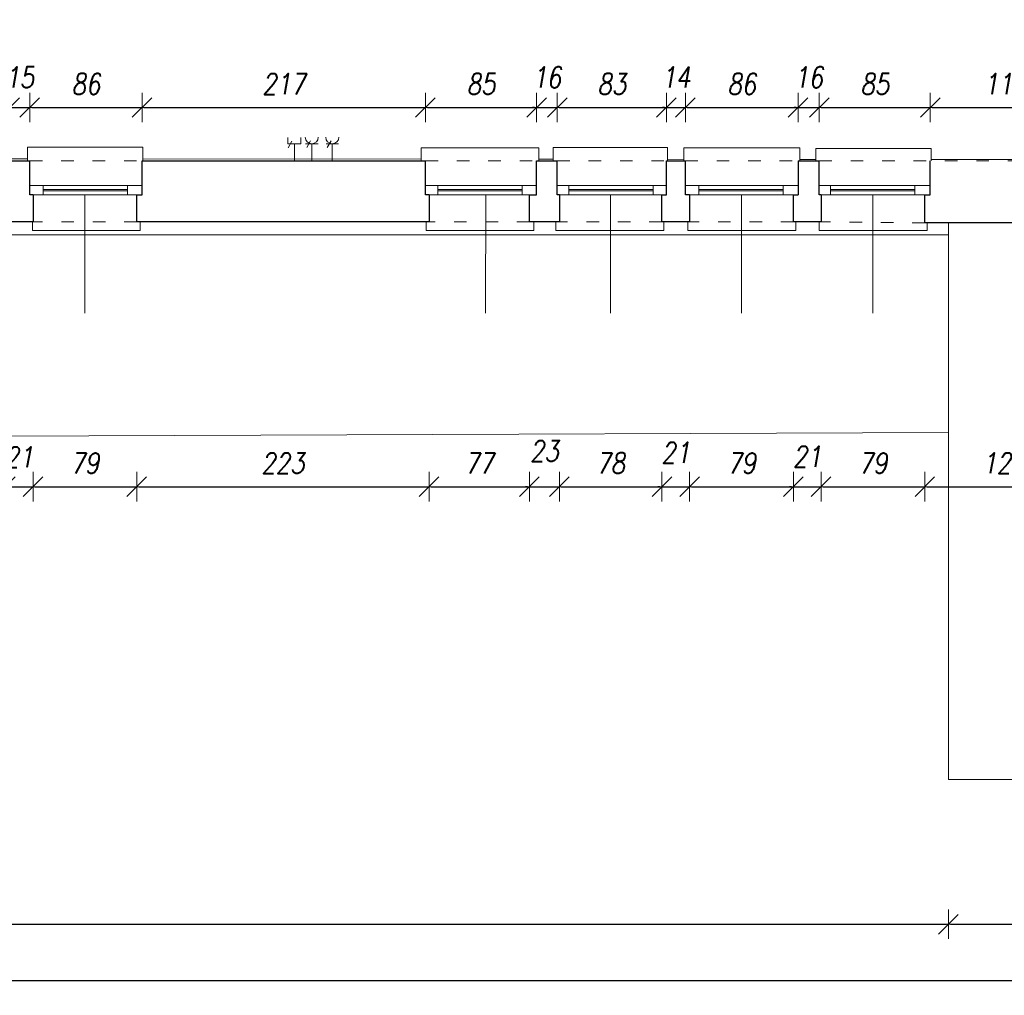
# Model space of a CAD drawing. Header units: millimetres. Extents: x -58431 to 28973, y -32170 to 9431.
# Tile 27 of 54: x -21807 to -14284, y -32170 to -24713. Entities that reach past the tile are written whole.
import ezdxf

# ---------------------------------------------------------------- set-up
doc = ezdxf.new("R2010")
doc.units = ezdxf.units.MM
doc.header["$LTSCALE"] = 8
doc.linetypes.add('ACAD_ISO03W100', pattern=[30, 12, -18])
doc.layers.get('Defpoints').update_dxf_attribs({"lineweight": 0})
for name, color, linetype, lineweight in [('A_DIMEN', 7, 'Continuous', 0), ('BAM_OPISY POWIERZCHNI', 40, 'Continuous', 0), ('instalacje', 6, 'Continuous', 0), ('parter_widok', 4, 'Continuous', 0), ('piętro_dzwi i okna', 3, 'Continuous', 0), ('piętro_parapet', 6, 'Continuous', 0), ('piętro_podciąg', 2, 'ACAD_ISO03W100', 0), ('piętro_rzut', 7, 'Continuous', 30), ('piętro_widok', 4, 'Continuous', 0), ('RZUT_wymiarowanie', 2, 'Continuous', 0), ('wymiarowanie', 4, 'Continuous', 0)]:
    doc.layers.add(name, color=color, linetype=linetype, lineweight=lineweight)
doc.styles.add('ROMANS1', font='romans.shx', dxfattribs={"width": 0.8, "oblique": 10})
doc.dimstyles.new('NARCH100', dxfattribs={"dimscale": 100, "dimtxt": 1.6, "dimasz": 0.15, "dimexe": 0, "dimexo": 0, "dimgap": 1, "dimtad": 1, "dimdec": 0, "dimlfac": 0.1, "dimrnd": 1, "dimdsep": 46, "dimtxsty": 'ROMANS1', "dimblk": 'wym', "dimcen": -1.5, "dimse1": 1, "dimse2": 1, "dimclrd": 4, "dimclre": 4, "dimclrt": 3, "dimadec": 0, "dimazin": 0, "dimtfac": 0.04, "dimtdec": 0, "dimtmove": 2, "dimatfit": 3, "dimldrblk": 'wym', "dimfxl": 0, "dimtolj": 1, "dimarcsym": 0})

# ---------------------------------------------------------------- blocks, each defined once
blk = doc.blocks.new('wym')
at = {"layer": 'A_DIMEN', "color": 4, "ltscale": 100}
for p, q in [((0, -7.5), (0, 7.5)), ((-5, -5), (5, 5)), ((-5, 0), (5, 0))]:
    blk.add_line(p, q, dxfattribs=at)
blk = doc.blocks.new('*D99')
at = {"layer": 'Defpoints', "color": 0, "transparency": 16777216}
for p in [(-21918.3, -26258.7), (-21705.6, -26258.7), (-21705.6, -28282.8)]:
    blk.add_point(p, dxfattribs=at)
at = {"layer": 'piętro_widok', "color": 4, "lineweight": -2, "transparency": 16777216}
for p, q in [((-21933.3, -28282.8), (-21948.3, -28282.8)), ((-21918.3, -28282.8), (-21705.6, -28282.8)), ((-21690.6, -28282.8), (-21675.6, -28282.8))]:
    blk.add_line(p, q, dxfattribs=at)
at = {"layer": 'piętro_widok', "color": 4, "lineweight": -2, "transparency": 16777216, "xscale": 15, "yscale": 15, "zscale": 15}
for p, rotation in [((-21918.3, -28282.8), 359.9999999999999), ((-21705.6, -28282.8), 179.9999999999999)]:
    blk.add_blockref('wym', p, dxfattribs=dict(at, rotation=rotation))
at = {"layer": 'piętro_widok', "color": 3, "transparency": 16777216, "insert": (-21812, -28056.8), "char_height": 160, "attachment_point": 5, "style": 'ROMANS1'}
blk.add_mtext('\\A1;21', dxfattribs=at)
blk = doc.blocks.new('*D100')
at = {"layer": 'Defpoints', "color": 0, "transparency": 16777216}
for p in [(-21705.6, -26258.7), (-20912.8, -26258.7), (-20912.8, -28282.8)]:
    blk.add_point(p, dxfattribs=at)
at = {"layer": 'piętro_widok', "color": 4, "lineweight": -2, "transparency": 16777216}
blk.add_line((-21690.6, -28282.8), (-20927.8, -28282.8), dxfattribs=at)
at = {"layer": 'piętro_widok', "color": 4, "lineweight": -2, "transparency": 16777216, "xscale": 15, "yscale": 15, "zscale": 15, "rotation": 179.9999999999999}
blk.add_blockref('wym', (-21705.6, -28282.8), dxfattribs=at)
at = {"layer": 'piętro_widok', "color": 4, "lineweight": -2, "transparency": 16777216, "xscale": 15, "yscale": 15, "zscale": 15}
blk.add_blockref('wym', (-20912.8, -28282.8), dxfattribs=at)
at = {"layer": 'piętro_widok', "color": 3, "transparency": 16777216, "insert": (-21309.2, -28102.8), "char_height": 160, "attachment_point": 5, "style": 'ROMANS1'}
blk.add_mtext('\\A1;79', dxfattribs=at)
blk = doc.blocks.new('*D101')
at = {"layer": 'Defpoints', "color": 0, "transparency": 16777216}
for p in [(-20912.8, -26258.7), (-18679.2, -26258.7), (-18679.2, -28282.8)]:
    blk.add_point(p, dxfattribs=at)
at = {"layer": 'piętro_widok', "color": 4, "lineweight": -2, "transparency": 16777216}
blk.add_line((-20897.8, -28282.8), (-18694.2, -28282.8), dxfattribs=at)
at = {"layer": 'piętro_widok', "color": 4, "lineweight": -2, "transparency": 16777216, "xscale": 15, "yscale": 15, "zscale": 15, "rotation": 179.9999999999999}
blk.add_blockref('wym', (-20912.8, -28282.8), dxfattribs=at)
at = {"layer": 'piętro_widok', "color": 4, "lineweight": -2, "transparency": 16777216, "xscale": 15, "yscale": 15, "zscale": 15}
blk.add_blockref('wym', (-18679.2, -28282.8), dxfattribs=at)
at = {"layer": 'piętro_widok', "color": 3, "transparency": 16777216, "insert": (-19796, -28102.8), "char_height": 160, "attachment_point": 5, "style": 'ROMANS1'}
blk.add_mtext('\\A1;223', dxfattribs=at)
blk = doc.blocks.new('*D102')
at = {"layer": 'Defpoints', "color": 0, "transparency": 16777216}
for p in [(-18679.2, -26258.7), (-17912.1, -26258.7), (-17912.1, -28282.8)]:
    blk.add_point(p, dxfattribs=at)
at = {"layer": 'piętro_widok', "color": 4, "lineweight": -2, "transparency": 16777216}
blk.add_line((-18664.2, -28282.8), (-17927.1, -28282.8), dxfattribs=at)
at = {"layer": 'piętro_widok', "color": 4, "lineweight": -2, "transparency": 16777216, "xscale": 15, "yscale": 15, "zscale": 15, "rotation": 179.9999999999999}
blk.add_blockref('wym', (-18679.2, -28282.8), dxfattribs=at)
at = {"layer": 'piętro_widok', "color": 4, "lineweight": -2, "transparency": 16777216, "xscale": 15, "yscale": 15, "zscale": 15}
blk.add_blockref('wym', (-17912.1, -28282.8), dxfattribs=at)
at = {"layer": 'piętro_widok', "color": 3, "transparency": 16777216, "insert": (-18295.6, -28102.8), "char_height": 160, "attachment_point": 5, "style": 'ROMANS1'}
blk.add_mtext('\\A1;77', dxfattribs=at)
blk = doc.blocks.new('*D103')
at = {"layer": 'Defpoints', "color": 0, "transparency": 16777216}
for p in [(-17912.1, -26258.7), (-17683.7, -26258.7), (-17683.7, -28282.8)]:
    blk.add_point(p, dxfattribs=at)
at = {"layer": 'piętro_widok', "color": 4, "lineweight": -2, "transparency": 16777216}
for p, q in [((-17927.1, -28282.8), (-17942.1, -28282.8)), ((-17912.1, -28282.8), (-17683.7, -28282.8)), ((-17668.7, -28282.8), (-17653.7, -28282.8))]:
    blk.add_line(p, q, dxfattribs=at)
at = {"layer": 'piętro_widok', "color": 4, "lineweight": -2, "transparency": 16777216, "xscale": 15, "yscale": 15, "zscale": 15}
for p, rotation in [((-17912.1, -28282.8), 359.9999999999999), ((-17683.7, -28282.8), 179.9999999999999)]:
    blk.add_blockref('wym', p, dxfattribs=dict(at, rotation=rotation))
at = {"layer": 'piętro_widok', "color": 3, "transparency": 16777216, "insert": (-17797.9, -28010.7), "char_height": 160, "attachment_point": 5, "style": 'ROMANS1'}
blk.add_mtext('\\A1;23', dxfattribs=at)
blk = doc.blocks.new('*D104')
at = {"layer": 'Defpoints', "color": 0, "transparency": 16777216}
for p in [(-17683.7, -26258.7), (-16900.3, -26258.7), (-16900.3, -28282.8)]:
    blk.add_point(p, dxfattribs=at)
at = {"layer": 'piętro_widok', "color": 4, "lineweight": -2, "transparency": 16777216}
blk.add_line((-17668.7, -28282.8), (-16915.3, -28282.8), dxfattribs=at)
at = {"layer": 'piętro_widok', "color": 4, "lineweight": -2, "transparency": 16777216, "xscale": 15, "yscale": 15, "zscale": 15, "rotation": 179.9999999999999}
blk.add_blockref('wym', (-17683.7, -28282.8), dxfattribs=at)
at = {"layer": 'piętro_widok', "color": 4, "lineweight": -2, "transparency": 16777216, "xscale": 15, "yscale": 15, "zscale": 15}
blk.add_blockref('wym', (-16900.3, -28282.8), dxfattribs=at)
at = {"layer": 'piętro_widok', "color": 3, "transparency": 16777216, "insert": (-17292, -28102.8), "char_height": 160, "attachment_point": 5, "style": 'ROMANS1'}
blk.add_mtext('\\A1;78', dxfattribs=at)
blk = doc.blocks.new('*D105')
at = {"layer": 'Defpoints', "color": 0, "transparency": 16777216}
for p in [(-16900.3, -26258.7), (-16687.9, -26258.7), (-16687.9, -28282.8)]:
    blk.add_point(p, dxfattribs=at)
at = {"layer": 'piętro_widok', "color": 4, "lineweight": -2, "transparency": 16777216}
for p, q in [((-16915.3, -28282.8), (-16930.3, -28282.8)), ((-16900.3, -28282.8), (-16687.9, -28282.8)), ((-16672.9, -28282.8), (-16657.9, -28282.8))]:
    blk.add_line(p, q, dxfattribs=at)
at = {"layer": 'piętro_widok', "color": 4, "lineweight": -2, "transparency": 16777216, "xscale": 15, "yscale": 15, "zscale": 15}
for p, rotation in [((-16900.3, -28282.8), 359.9999999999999), ((-16687.9, -28282.8), 179.9999999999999)]:
    blk.add_blockref('wym', p, dxfattribs=dict(at, rotation=rotation))
at = {"layer": 'piętro_widok', "color": 3, "transparency": 16777216, "insert": (-16794.1, -28023), "char_height": 160, "attachment_point": 5, "style": 'ROMANS1'}
blk.add_mtext('\\A1;21', dxfattribs=at)
blk = doc.blocks.new('*D106')
at = {"layer": 'Defpoints', "color": 0, "transparency": 16777216}
for p in [(-16687.9, -26258.7), (-15895.1, -26258.7), (-15895.1, -28282.8)]:
    blk.add_point(p, dxfattribs=at)
at = {"layer": 'piętro_widok', "color": 4, "lineweight": -2, "transparency": 16777216}
blk.add_line((-16672.9, -28282.8), (-15910.1, -28282.8), dxfattribs=at)
at = {"layer": 'piętro_widok', "color": 4, "lineweight": -2, "transparency": 16777216, "xscale": 15, "yscale": 15, "zscale": 15, "rotation": 179.9999999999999}
blk.add_blockref('wym', (-16687.9, -28282.8), dxfattribs=at)
at = {"layer": 'piętro_widok', "color": 4, "lineweight": -2, "transparency": 16777216, "xscale": 15, "yscale": 15, "zscale": 15}
blk.add_blockref('wym', (-15895.1, -28282.8), dxfattribs=at)
at = {"layer": 'piętro_widok', "color": 3, "transparency": 16777216, "insert": (-16291.5, -28102.8), "char_height": 160, "attachment_point": 5, "style": 'ROMANS1'}
blk.add_mtext('\\A1;79', dxfattribs=at)
blk = doc.blocks.new('*D27')
at = {"layer": 'Defpoints', "color": 0, "transparency": 16777216}
for p in [(-15895.1, -26258.7), (-15683.6, -26258.7), (-15683.6, -28282.8)]:
    blk.add_point(p, dxfattribs=at)
at = {"layer": 'piętro_widok', "color": 4, "lineweight": -2, "transparency": 16777216}
for p, q in [((-15910.1, -28282.8), (-15925.1, -28282.8)), ((-15895.1, -28282.8), (-15683.6, -28282.8)), ((-15668.6, -28282.8), (-15653.6, -28282.8))]:
    blk.add_line(p, q, dxfattribs=at)
at = {"layer": 'piętro_widok', "color": 4, "lineweight": -2, "transparency": 16777216, "xscale": 15, "yscale": 15, "zscale": 15}
for p, rotation in [((-15895.1, -28282.8), 359.9999999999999), ((-15683.6, -28282.8), 179.9999999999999)]:
    blk.add_blockref('wym', p, dxfattribs=dict(at, rotation=rotation))
at = {"layer": 'piętro_widok', "color": 3, "transparency": 16777216, "insert": (-15789.4, -28052.5), "char_height": 160, "attachment_point": 5, "style": 'ROMANS1'}
blk.add_mtext('\\A1;21', dxfattribs=at)
blk = doc.blocks.new('*D28')
at = {"layer": 'Defpoints', "color": 0, "transparency": 16777216}
for p in [(-15683.6, -26258.7), (-14890.8, -26266.7), (-14890.8, -28282.8)]:
    blk.add_point(p, dxfattribs=at)
at = {"layer": 'piętro_widok', "color": 4, "lineweight": -2, "transparency": 16777216}
blk.add_line((-15668.6, -28282.8), (-14905.8, -28282.8), dxfattribs=at)
at = {"layer": 'piętro_widok', "color": 4, "lineweight": -2, "transparency": 16777216, "xscale": 15, "yscale": 15, "zscale": 15, "rotation": 179.9999999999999}
blk.add_blockref('wym', (-15683.6, -28282.8), dxfattribs=at)
at = {"layer": 'piętro_widok', "color": 4, "lineweight": -2, "transparency": 16777216, "xscale": 15, "yscale": 15, "zscale": 15}
blk.add_blockref('wym', (-14890.8, -28282.8), dxfattribs=at)
at = {"layer": 'piętro_widok', "color": 3, "transparency": 16777216, "insert": (-15287.2, -28102.8), "char_height": 160, "attachment_point": 5, "style": 'ROMANS1'}
blk.add_mtext('\\A1;79', dxfattribs=at)
blk = doc.blocks.new('*D29')
at = {"layer": 'Defpoints', "color": 0, "transparency": 16777216}
for p in [(-14890.8, -26266.7), (-13681.7, -26266.7), (-13681.7, -28282.8)]:
    blk.add_point(p, dxfattribs=at)
at = {"layer": 'piętro_widok', "color": 4, "lineweight": -2, "transparency": 16777216}
blk.add_line((-14875.8, -28282.8), (-13696.7, -28282.8), dxfattribs=at)
at = {"layer": 'piętro_widok', "color": 4, "lineweight": -2, "transparency": 16777216, "xscale": 15, "yscale": 15, "zscale": 15, "rotation": 179.9999999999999}
blk.add_blockref('wym', (-14890.8, -28282.8), dxfattribs=at)
at = {"layer": 'piętro_widok', "color": 4, "lineweight": -2, "transparency": 16777216, "xscale": 15, "yscale": 15, "zscale": 15}
blk.add_blockref('wym', (-13681.7, -28282.8), dxfattribs=at)
at = {"layer": 'piętro_widok', "color": 3, "transparency": 16777216, "insert": (-14286.3, -28102.8), "char_height": 160, "attachment_point": 5, "style": 'ROMANS1'}
blk.add_mtext('\\A1;121', dxfattribs=at)
blk = doc.blocks.new('*D308')
at = {"layer": 'Defpoints', "color": 0, "transparency": 16777216}
for p in [(-21730.2, -25384.3), (-21884.7, -25981.2), (-21730.2, -25981.2)]:
    blk.add_point(p, dxfattribs=at)
at = {"layer": 'RZUT_wymiarowanie', "color": 4, "lineweight": -2, "transparency": 16777216}
for p, q in [((-21899.7, -25384.3), (-21914.7, -25384.3)), ((-21884.7, -25384.3), (-21730.2, -25384.3)), ((-21715.2, -25384.3), (-21700.2, -25384.3))]:
    blk.add_line(p, q, dxfattribs=at)
at = {"layer": 'RZUT_wymiarowanie', "color": 4, "lineweight": -2, "transparency": 16777216, "xscale": 15, "yscale": 15, "zscale": 15}
for p, rotation in [((-21884.7, -25384.3), 359.9999999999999), ((-21730.2, -25384.3), 179.9999999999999)]:
    blk.add_blockref('wym', p, dxfattribs=dict(at, rotation=rotation))
at = {"layer": 'RZUT_wymiarowanie', "color": 3, "transparency": 16777216, "insert": (-21807.4, -25154.3), "char_height": 160, "attachment_point": 5, "style": 'ROMANS1'}
blk.add_mtext('\\A1;15', dxfattribs=at)
blk = doc.blocks.new('*D309')
at = {"layer": 'Defpoints', "color": 0, "transparency": 16777216}
for p in [(-20872.6, -25384.3), (-21730.2, -25981.2), (-20872.6, -25981.2)]:
    blk.add_point(p, dxfattribs=at)
at = {"layer": 'RZUT_wymiarowanie', "color": 4, "lineweight": -2, "transparency": 16777216}
blk.add_line((-21715.2, -25384.3), (-20887.6, -25384.3), dxfattribs=at)
at = {"layer": 'RZUT_wymiarowanie', "color": 4, "lineweight": -2, "transparency": 16777216, "xscale": 15, "yscale": 15, "zscale": 15, "rotation": 179.9999999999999}
blk.add_blockref('wym', (-21730.2, -25384.3), dxfattribs=at)
at = {"layer": 'RZUT_wymiarowanie', "color": 4, "lineweight": -2, "transparency": 16777216, "xscale": 15, "yscale": 15, "zscale": 15}
blk.add_blockref('wym', (-20872.6, -25384.3), dxfattribs=at)
at = {"layer": 'RZUT_wymiarowanie', "color": 3, "transparency": 16777216, "insert": (-21301.4, -25204.3), "char_height": 160, "attachment_point": 5, "style": 'ROMANS1'}
blk.add_mtext('\\A1;86', dxfattribs=at)
blk = doc.blocks.new('*D310')
at = {"layer": 'Defpoints', "color": 0, "transparency": 16777216}
for p in [(-18706.7, -25384.3), (-20872.6, -25981.2), (-18706.7, -25981.2)]:
    blk.add_point(p, dxfattribs=at)
at = {"layer": 'RZUT_wymiarowanie', "color": 4, "lineweight": -2, "transparency": 16777216}
blk.add_line((-20857.6, -25384.3), (-18721.7, -25384.3), dxfattribs=at)
at = {"layer": 'RZUT_wymiarowanie', "color": 4, "lineweight": -2, "transparency": 16777216, "xscale": 15, "yscale": 15, "zscale": 15, "rotation": 179.9999999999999}
blk.add_blockref('wym', (-20872.6, -25384.3), dxfattribs=at)
at = {"layer": 'RZUT_wymiarowanie', "color": 4, "lineweight": -2, "transparency": 16777216, "xscale": 15, "yscale": 15, "zscale": 15}
blk.add_blockref('wym', (-18706.7, -25384.3), dxfattribs=at)
at = {"layer": 'RZUT_wymiarowanie', "color": 3, "transparency": 16777216, "insert": (-19789.6, -25204.3), "char_height": 160, "attachment_point": 5, "style": 'ROMANS1'}
blk.add_mtext('\\A1;217', dxfattribs=at)
blk = doc.blocks.new('*D311')
at = {"layer": 'Defpoints', "color": 0, "transparency": 16777216}
for p in [(-17858.1, -25384.3), (-18706.7, -25981.2), (-17858.1, -25981.2)]:
    blk.add_point(p, dxfattribs=at)
at = {"layer": 'RZUT_wymiarowanie', "color": 4, "lineweight": -2, "transparency": 16777216}
blk.add_line((-18691.7, -25384.3), (-17873.1, -25384.3), dxfattribs=at)
at = {"layer": 'RZUT_wymiarowanie', "color": 4, "lineweight": -2, "transparency": 16777216, "xscale": 15, "yscale": 15, "zscale": 15, "rotation": 179.9999999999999}
blk.add_blockref('wym', (-18706.7, -25384.3), dxfattribs=at)
at = {"layer": 'RZUT_wymiarowanie', "color": 4, "lineweight": -2, "transparency": 16777216, "xscale": 15, "yscale": 15, "zscale": 15}
blk.add_blockref('wym', (-17858.1, -25384.3), dxfattribs=at)
at = {"layer": 'RZUT_wymiarowanie', "color": 3, "transparency": 16777216, "insert": (-18282.4, -25204.3), "char_height": 160, "attachment_point": 5, "style": 'ROMANS1'}
blk.add_mtext('\\A1;85', dxfattribs=at)
blk = doc.blocks.new('*D312')
at = {"layer": 'Defpoints', "color": 0, "transparency": 16777216}
for p in [(-17700.2, -25384.3), (-17858.1, -25981.2), (-17700.2, -25981.2)]:
    blk.add_point(p, dxfattribs=at)
at = {"layer": 'RZUT_wymiarowanie', "color": 4, "lineweight": -2, "transparency": 16777216}
for p, q in [((-17873.1, -25384.3), (-17888.1, -25384.3)), ((-17858.1, -25384.3), (-17700.2, -25384.3)), ((-17685.2, -25384.3), (-17670.2, -25384.3))]:
    blk.add_line(p, q, dxfattribs=at)
at = {"layer": 'RZUT_wymiarowanie', "color": 4, "lineweight": -2, "transparency": 16777216, "xscale": 15, "yscale": 15, "zscale": 15}
for p, rotation in [((-17858.1, -25384.3), 359.9999999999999), ((-17700.2, -25384.3), 179.9999999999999)]:
    blk.add_blockref('wym', p, dxfattribs=dict(at, rotation=rotation))
at = {"layer": 'RZUT_wymiarowanie', "color": 3, "transparency": 16777216, "insert": (-17779.2, -25154.3), "char_height": 160, "attachment_point": 5, "style": 'ROMANS1'}
blk.add_mtext('\\A1;16', dxfattribs=at)
blk = doc.blocks.new('*D313')
at = {"layer": 'Defpoints', "color": 0, "transparency": 16777216}
for p in [(-16865.6, -25384.3), (-17700.2, -25981.2), (-16865.6, -25981.2)]:
    blk.add_point(p, dxfattribs=at)
at = {"layer": 'RZUT_wymiarowanie', "color": 4, "lineweight": -2, "transparency": 16777216}
blk.add_line((-17685.2, -25384.3), (-16880.6, -25384.3), dxfattribs=at)
at = {"layer": 'RZUT_wymiarowanie', "color": 4, "lineweight": -2, "transparency": 16777216, "xscale": 15, "yscale": 15, "zscale": 15, "rotation": 179.9999999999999}
blk.add_blockref('wym', (-17700.2, -25384.3), dxfattribs=at)
at = {"layer": 'RZUT_wymiarowanie', "color": 4, "lineweight": -2, "transparency": 16777216, "xscale": 15, "yscale": 15, "zscale": 15}
blk.add_blockref('wym', (-16865.6, -25384.3), dxfattribs=at)
at = {"layer": 'RZUT_wymiarowanie', "color": 3, "transparency": 16777216, "insert": (-17282.9, -25204.3), "char_height": 160, "attachment_point": 5, "style": 'ROMANS1'}
blk.add_mtext('\\A1;83', dxfattribs=at)
blk = doc.blocks.new('*D314')
at = {"layer": 'Defpoints', "color": 0, "transparency": 16777216}
for p in [(-16720.8, -25384.3), (-16865.6, -25981.2), (-16720.8, -25981.2)]:
    blk.add_point(p, dxfattribs=at)
at = {"layer": 'RZUT_wymiarowanie', "color": 4, "lineweight": -2, "transparency": 16777216}
for p, q in [((-16880.6, -25384.3), (-16895.6, -25384.3)), ((-16865.6, -25384.3), (-16720.8, -25384.3)), ((-16705.8, -25384.3), (-16690.8, -25384.3))]:
    blk.add_line(p, q, dxfattribs=at)
at = {"layer": 'RZUT_wymiarowanie', "color": 4, "lineweight": -2, "transparency": 16777216, "xscale": 15, "yscale": 15, "zscale": 15}
for p, rotation in [((-16865.6, -25384.3), 359.9999999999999), ((-16720.8, -25384.3), 179.9999999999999)]:
    blk.add_blockref('wym', p, dxfattribs=dict(at, rotation=rotation))
at = {"layer": 'RZUT_wymiarowanie', "color": 3, "transparency": 16777216, "insert": (-16793.2, -25154.3), "char_height": 160, "attachment_point": 5, "style": 'ROMANS1'}
blk.add_mtext('\\A1;14', dxfattribs=at)
blk = doc.blocks.new('*D315')
at = {"layer": 'Defpoints', "color": 0, "transparency": 16777216}
for p in [(-15859.1, -25384.3), (-16720.8, -25981.2), (-15859.1, -25981.2)]:
    blk.add_point(p, dxfattribs=at)
at = {"layer": 'RZUT_wymiarowanie', "color": 4, "lineweight": -2, "transparency": 16777216}
blk.add_line((-16705.8, -25384.3), (-15874.1, -25384.3), dxfattribs=at)
at = {"layer": 'RZUT_wymiarowanie', "color": 4, "lineweight": -2, "transparency": 16777216, "xscale": 15, "yscale": 15, "zscale": 15, "rotation": 179.9999999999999}
blk.add_blockref('wym', (-16720.8, -25384.3), dxfattribs=at)
at = {"layer": 'RZUT_wymiarowanie', "color": 4, "lineweight": -2, "transparency": 16777216, "xscale": 15, "yscale": 15, "zscale": 15}
blk.add_blockref('wym', (-15859.1, -25384.3), dxfattribs=at)
at = {"layer": 'RZUT_wymiarowanie', "color": 3, "transparency": 16777216, "insert": (-16289.9, -25204.3), "char_height": 160, "attachment_point": 5, "style": 'ROMANS1'}
blk.add_mtext('\\A1;86', dxfattribs=at)
blk = doc.blocks.new('*D316')
at = {"layer": 'Defpoints', "color": 0, "transparency": 16777216}
for p in [(-15697.1, -25384.3), (-15859.1, -25981.2), (-15697.1, -25981.2)]:
    blk.add_point(p, dxfattribs=at)
at = {"layer": 'RZUT_wymiarowanie', "color": 4, "lineweight": -2, "transparency": 16777216}
for p, q in [((-15874.1, -25384.3), (-15889.1, -25384.3)), ((-15859.1, -25384.3), (-15697.1, -25384.3)), ((-15682.1, -25384.3), (-15667.1, -25384.3))]:
    blk.add_line(p, q, dxfattribs=at)
at = {"layer": 'RZUT_wymiarowanie', "color": 4, "lineweight": -2, "transparency": 16777216, "xscale": 15, "yscale": 15, "zscale": 15}
for p, rotation in [((-15859.1, -25384.3), 359.9999999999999), ((-15697.1, -25384.3), 179.9999999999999)]:
    blk.add_blockref('wym', p, dxfattribs=dict(at, rotation=rotation))
at = {"layer": 'RZUT_wymiarowanie', "color": 3, "transparency": 16777216, "insert": (-15778.1, -25154.3), "char_height": 160, "attachment_point": 5, "style": 'ROMANS1'}
blk.add_mtext('\\A1;16', dxfattribs=at)
blk = doc.blocks.new('*D317')
at = {"layer": 'Defpoints', "color": 0, "transparency": 16777216}
for p in [(-14849.8, -25384.3), (-15697.1, -25981.2), (-14849.8, -25981.2)]:
    blk.add_point(p, dxfattribs=at)
at = {"layer": 'RZUT_wymiarowanie', "color": 4, "lineweight": -2, "transparency": 16777216}
blk.add_line((-15682.1, -25384.3), (-14864.8, -25384.3), dxfattribs=at)
at = {"layer": 'RZUT_wymiarowanie', "color": 4, "lineweight": -2, "transparency": 16777216, "xscale": 15, "yscale": 15, "zscale": 15, "rotation": 179.9999999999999}
blk.add_blockref('wym', (-15697.1, -25384.3), dxfattribs=at)
at = {"layer": 'RZUT_wymiarowanie', "color": 4, "lineweight": -2, "transparency": 16777216, "xscale": 15, "yscale": 15, "zscale": 15}
blk.add_blockref('wym', (-14849.8, -25384.3), dxfattribs=at)
at = {"layer": 'RZUT_wymiarowanie', "color": 3, "transparency": 16777216, "insert": (-15273.4, -25204.3), "char_height": 160, "attachment_point": 5, "style": 'ROMANS1'}
blk.add_mtext('\\A1;85', dxfattribs=at)
blk = doc.blocks.new('*D318')
at = {"layer": 'Defpoints', "color": 0, "transparency": 16777216}
for p in [(-13700.2, -25384.3), (-14849.8, -25981.2), (-13700.2, -25981.2)]:
    blk.add_point(p, dxfattribs=at)
at = {"layer": 'RZUT_wymiarowanie', "color": 4, "lineweight": -2, "transparency": 16777216}
blk.add_line((-14834.8, -25384.3), (-13715.2, -25384.3), dxfattribs=at)
at = {"layer": 'RZUT_wymiarowanie', "color": 4, "lineweight": -2, "transparency": 16777216, "xscale": 15, "yscale": 15, "zscale": 15, "rotation": 179.9999999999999}
blk.add_blockref('wym', (-14849.8, -25384.3), dxfattribs=at)
at = {"layer": 'RZUT_wymiarowanie', "color": 4, "lineweight": -2, "transparency": 16777216, "xscale": 15, "yscale": 15, "zscale": 15}
blk.add_blockref('wym', (-13700.2, -25384.3), dxfattribs=at)
at = {"layer": 'RZUT_wymiarowanie', "color": 3, "transparency": 16777216, "insert": (-14275, -25204.3), "char_height": 160, "attachment_point": 5, "style": 'ROMANS1'}
blk.add_mtext('\\A1;115', dxfattribs=at)
blk = doc.blocks.new('*D543')
at = {"layer": 'BAM_OPISY POWIERZCHNI', "color": 4, "lineweight": -2, "transparency": 16777216}
blk.add_line((-56042.1, -31627.1), (-14725.3, -31627.1), dxfattribs=at)
at = {"layer": 'Defpoints', "color": 0, "transparency": 16777216}
for p in [(-56057.1, -26261.6), (-14710.3, -30520.1), (-14710.3, -31627.1)]:
    blk.add_point(p, dxfattribs=at)
at = {"layer": 'BAM_OPISY POWIERZCHNI', "color": 4, "lineweight": -2, "transparency": 16777216, "xscale": 15, "yscale": 15, "zscale": 15, "rotation": 179.9999999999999}
blk.add_blockref('wym', (-56057.1, -31627.1), dxfattribs=at)
at = {"layer": 'BAM_OPISY POWIERZCHNI', "color": 4, "lineweight": -2, "transparency": 16777216, "xscale": 15, "yscale": 15, "zscale": 15}
blk.add_blockref('wym', (-14710.3, -31627.1), dxfattribs=at)
at = {"layer": 'BAM_OPISY POWIERZCHNI', "color": 3, "transparency": 16777216, "insert": (-35383.7, -31447.1), "char_height": 160, "attachment_point": 5, "style": 'ROMANS1'}
blk.add_mtext('\\A1;4135', dxfattribs=at)
blk = doc.blocks.new('*D544')
at = {"layer": 'BAM_OPISY POWIERZCHNI', "color": 4, "lineweight": -2, "transparency": 16777216}
blk.add_line((-14695.3, -31627.1), (-9853.1, -31627.1), dxfattribs=at)
at = {"layer": 'Defpoints', "color": 0, "transparency": 16777216}
for p in [(-14710.3, -30520.1), (-9838.1, -30520.1), (-9838.1, -31627.1)]:
    blk.add_point(p, dxfattribs=at)
at = {"layer": 'BAM_OPISY POWIERZCHNI', "color": 4, "lineweight": -2, "transparency": 16777216, "xscale": 15, "yscale": 15, "zscale": 15, "rotation": 179.9999999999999}
blk.add_blockref('wym', (-14710.3, -31627.1), dxfattribs=at)
at = {"layer": 'BAM_OPISY POWIERZCHNI', "color": 4, "lineweight": -2, "transparency": 16777216, "xscale": 15, "yscale": 15, "zscale": 15}
blk.add_blockref('wym', (-9838.1, -31627.1), dxfattribs=at)
at = {"layer": 'BAM_OPISY POWIERZCHNI', "color": 3, "transparency": 16777216, "insert": (-12274.2, -31447.1), "char_height": 160, "attachment_point": 5, "style": 'ROMANS1'}
blk.add_mtext('\\A1;487', dxfattribs=at)
blk = doc.blocks.new('*D546')
at = {"layer": 'BAM_OPISY POWIERZCHNI', "color": 4, "lineweight": -2, "transparency": 16777216}
blk.add_line((-56042.1, -32057.8), (-1543.1, -32057.8), dxfattribs=at)
at = {"layer": 'Defpoints', "color": 0, "transparency": 16777216}
for p in [(-56057.1, -26261.6), (-1528.1, -26309.4), (-1528.1, -32057.8)]:
    blk.add_point(p, dxfattribs=at)
at = {"layer": 'BAM_OPISY POWIERZCHNI', "color": 4, "lineweight": -2, "transparency": 16777216, "xscale": 15, "yscale": 15, "zscale": 15, "rotation": 179.9999999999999}
blk.add_blockref('wym', (-56057.1, -32057.8), dxfattribs=at)
at = {"layer": 'BAM_OPISY POWIERZCHNI', "color": 4, "lineweight": -2, "transparency": 16777216, "xscale": 15, "yscale": 15, "zscale": 15}
blk.add_blockref('wym', (-1528.1, -32057.8), dxfattribs=at)
at = {"layer": 'BAM_OPISY POWIERZCHNI', "color": 3, "transparency": 16777216, "insert": (-28792.6, -31877.8), "char_height": 160, "attachment_point": 5, "style": 'ROMANS1'}
blk.add_mtext('\\A1;5453', dxfattribs=at)

msp = doc.modelspace()

# ---------------------------------------------------------------- linework, layer by layer
at = {"layer": 'instalacje'}
for points in [[(-19758.8, -25612.6), (-19758.8, -25662.8)], [(-19726.7, -25642.2), (-19756.6, -25691.9)], [(-19658.3, -25612.6), (-19658.3, -25662.8)], [(-19584.3, -25640.2), (-19614.2, -25689.9)], [(-19427.2, -25640.1), (-19457.1, -25689.8)], [(-19658.3, -25662.8), (-19758.8, -25662.8)], [(-19708.6, -25662.8), (-19708.6, -25790.8)], [(-19623.7, -25661.7), (-19527.7, -25661.7)], [(-19575.7, -25661.7), (-19575.7, -25789.7)], [(-19466.5, -25661.7), (-19370.6, -25661.7)], [(-19418.6, -25661.7), (-19418.6, -25789.7)]]:
    msp.add_lwpolyline(points, dxfattribs=at)
for centre in [(-19575.7, -25611.5), (-19418.6, -25611.5)]:
    msp.add_arc(centre, 50.2, 179.99226, 359.99226, dxfattribs=at)
at = {"layer": 'parter_widok'}
for points in [[(-30477.3, -26455.8), (-30477.3, -26356.4), (-14710.3, -26356.4)], [(-30477.3, -26455.8), (-30477.3, -27929.6), (-14710.3, -27868.4)]]:
    msp.add_lwpolyline(points, dxfattribs=at)
at = {"layer": 'piętro_dzwi i okna'}
for points in [[(-20872.6, -25981.2), (-21730.2, -25981.2)], [(-21629.1, -25981.2), (-21629.1, -26051.2)], [(-20983.8, -26012.4), (-21629.1, -26012.4)], [(-20983.8, -26022), (-21629.1, -26022)], [(-20983.8, -25981.2), (-20983.8, -26051.2)], [(-17858.1, -25981.2), (-18706.7, -25981.2)], [(-18613.4, -25981.2), (-18613.4, -26051.2)], [(-17968.1, -26012.4), (-18613.4, -26012.4)], [(-17968.1, -26022), (-18613.4, -26022)], [(-17968.1, -25981.2), (-17968.1, -26051.2)], [(-16865.6, -25981.2), (-17700.2, -25981.2)], [(-17612.3, -25981.2), (-17612.3, -26051.2)], [(-16967, -26012.4), (-17612.3, -26012.4)], [(-16967, -26022), (-17612.3, -26022)], [(-16967, -25981.2), (-16967, -26051.2)], [(-15859.1, -25981.2), (-16720.8, -25981.2)], [(-16618.8, -25981.2), (-16618.8, -26051.2)], [(-15973.5, -26012.4), (-16618.8, -26012.4)], [(-15973.5, -26022), (-16618.8, -26022)], [(-15973.5, -25981.2), (-15973.5, -26051.2)], [(-14849.8, -25981.2), (-15697.1, -25981.2)], [(-15611.6, -25981.2), (-15611.6, -26051.2)], [(-14966.3, -26012.4), (-15611.6, -26012.4)], [(-14966.3, -26022), (-15611.6, -26022)], [(-14966.3, -25981.2), (-14966.3, -26051.2)], [(-20912.8, -26051.2), (-21705.6, -26051.2)], [(-17892, -26051.2), (-18679.2, -26051.2)], [(-16900.3, -26051.2), (-17683.7, -26051.2)], [(-15895.1, -26051.2), (-16687.9, -26051.2)], [(-14890.8, -26051.2), (-15683.6, -26051.2)]]:
    msp.add_lwpolyline(points, dxfattribs=at)
at = {"layer": 'piętro_parapet'}
for points in [[(-21748.8, -25792.5), (-21748.8, -25687.4), (-20867.6, -25687.4), (-20867.6, -25792.5)], [(-18740.8, -25792.5), (-18740.8, -25693.9), (-17839.9, -25693.9), (-17839.9, -25792.5)], [(-17730.4, -25792.5), (-17730.4, -25690.1), (-16858, -25690.1)], [(-16858, -25690.1), (-16858, -25792.5)], [(-16731.7, -25693.5), (-15845.1, -25693.5), (-15845.1, -25792.5)], [(-16731.7, -25693.5), (-16731.7, -25792.5)], [(-15724.2, -25792.5), (-15724.2, -25697.6), (-14843.1, -25697.6), (-14843.1, -25792.5)], [(-21710.8, -26258.7), (-21710.8, -26324.3), (-20886.4, -26324.3), (-20886.4, -26258.7)], [(-18702.5, -26258.7), (-18702.5, -26324.3), (-17878, -26324.3), (-17878, -26258.7)], [(-17710.7, -26258.7), (-17710.7, -26324.3), (-16886.2, -26324.3), (-16886.2, -26258.7)], [(-16701.7, -26258.7), (-16701.7, -26324.3), (-15877.3, -26324.3), (-15877.3, -26258.7)], [(-15698, -26258.7), (-15698, -26324.3), (-14873.6, -26324.3), (-14873.6, -26266.7)]]:
    msp.add_lwpolyline(points, dxfattribs=at)
at = {"layer": 'piętro_podciąg'}
for points in [[(-21730.2, -25792.5), (-20872.6, -25792.5)], [(-18706.7, -25792.5), (-17858.1, -25792.5)], [(-17700.2, -25792.5), (-16864.3, -25792.5)], [(-16720.8, -25792.5), (-15859.1, -25792.5)], [(-15697.1, -25792.5), (-13695.8, -25792.5)], [(-20912.8, -26258.7), (-21705.6, -26258.7)], [(-17912.1, -26258.7), (-18679.2, -26258.7)], [(-16900.3, -26258.7), (-17683.7, -26258.7)], [(-15895.1, -26258.7), (-16687.9, -26258.7)], [(-14890.8, -26266.7), (-15683.6, -26258.7)]]:
    msp.add_lwpolyline(points, dxfattribs=at)
at = {"layer": 'piętro_rzut'}
for p, q in [((-14849.8, -26051.2), (-14849.8, -25792.5)), ((-20912.8, -26258.7), (-20912.8, -26051.2)), ((-20912.8, -26051.2), (-20893.9, -26051.2)), ((-14890.8, -26266.7), (-14890.8, -26051.2)), ((-14890.8, -26051.2), (-14849.8, -26051.2)), ((-20716.4, -26258.7), (-20912.8, -26258.7)), ((-20716.4, -26258.7), (-20716.4, -26258.7)), ((-13681.7, -26266.7), (-14890.8, -26266.7))]:
    msp.add_line(p, q, dxfattribs=at)
for points in [[(-21884.7, -25792.5), (-21730.2, -25792.5)], [(-21730.2, -25850.3), (-21730.2, -25792.5)], [(-20893.9, -26051.2), (-20872.6, -26051.2), (-20872.6, -25792.5)], [(-20872.6, -25792.5), (-18706.7, -25792.5)], [(-18679.2, -26051.2), (-18706.7, -26051.2), (-18706.7, -25792.5)], [(-17683.7, -26051.2), (-17683.7, -26258.7), (-17912.1, -26258.7), (-17912.1, -26051.2), (-17858.1, -26051.2), (-17858.1, -25792.5)], [(-17858.1, -25792.5), (-17700.2, -25792.5)], [(-17683.7, -26051.2), (-17700.2, -26051.2), (-17700.2, -25792.5)], [(-16866.1, -26051.2), (-16864.3, -25792.5)], [(-16864.3, -25792.5), (-16720.8, -25792.5)], [(-16687.9, -26051.2), (-16720.8, -26051.2), (-16720.8, -25792.5)], [(-15859.1, -25792.5), (-15859.1, -26051.2)], [(-15859.1, -25792.5), (-15697.1, -25792.5)], [(-15683.6, -26051.2), (-15697.1, -26051.2), (-15697.1, -25792.5)], [(-21705.6, -26051.2), (-21730.2, -26051.2), (-21730.2, -25850.3)], [(-21705.6, -26051.2), (-21705.6, -26258.7), (-21918.3, -26258.7), (-21918.3, -26051.2), (-21884.7, -26051.2), (-21884.7, -25894.9)], [(-18679.2, -26051.2), (-18679.2, -26258.7), (-18889.7, -26258.7)], [(-16687.9, -26051.2), (-16687.9, -26258.7), (-16900.3, -26258.7), (-16900.3, -26051.2)], [(-16900.3, -26051.2), (-16866.1, -26051.2)], [(-15683.6, -26051.2), (-15683.6, -26258.7), (-15895.1, -26258.7), (-15895.1, -26051.2), (-15859.1, -26051.2)], [(-18889.7, -26258.7), (-20716.4, -26258.7)]]:
    msp.add_lwpolyline(points, dxfattribs=at)
at = {"layer": 'piętro_widok'}
for points in [[(-21872.7, -25776.8), (-21748.8, -25776.9)], [(-20867.6, -25777.5), (-18740.8, -25779.1)], [(-17839.9, -25779.8), (-17730.4, -25779.9)], [(-16858, -25780.5), (-16731.7, -25780.6)], [(-15845.1, -25781.3), (-15724.2, -25781.4)], [(-14843.1, -25782), (-13734.3, -25782.9)], [(-9838.1, -26258.7), (-9838.1, -30520.1), (-14710.3, -30520.1), (-14710.3, -26266.7)]]:
    msp.add_lwpolyline(points, dxfattribs=at)
at = {"layer": 'wymiarowanie'}
for points in [[(-21309.7, -26956.6), (-21309.2, -26051.2)], [(-18247.1, -26956.6), (-18246.6, -26051.2)], [(-17292.5, -26956.6), (-17292, -26051.2)], [(-16292, -26956.6), (-16291.5, -26051.2)], [(-15287.8, -26956.6), (-15287.2, -26051.2)]]:
    msp.add_lwpolyline(points, dxfattribs=at)

# ---------------------------------------------------------------- dimensions: what is measured, and where the dimension line sits
at = {"layer": 'BAM_OPISY POWIERZCHNI'}
for base, p1, p2, picture, middle in [((-14710.3, -31627.1), (-56057.1, -26261.6), (-14710.3, -30520.1), '*D543', (-35383.7, -31447.1)), ((-1528.1, -32057.8), (-56057.1, -26261.6), (-1528.1, -26309.4), '*D546', (-28792.6, -31877.8)), ((-9838.1, -31627.1), (-14710.3, -30520.1), (-9838.1, -30520.1), '*D544', (-12274.2, -31447.1))]:
    dim = msp.add_linear_dim(base=base, p1=p1, p2=p2, dimstyle='NARCH100', dxfattribs=at)
    dim.commit()
    dim.dimension.update_dxf_attribs({"geometry": picture, "text_midpoint": middle})
at = {"layer": 'piętro_widok'}
for base, p1, p2, picture, middle in [((-21705.6, -28282.8), (-21918.3, -26258.7), (-21705.6, -26258.7), '*D99', (-21812, -28056.8)), ((-17683.7, -28282.8), (-17912.1, -26258.7), (-17683.7, -26258.7), '*D103', (-17797.9, -28010.7)), ((-16687.9, -28282.8), (-16900.3, -26258.7), (-16687.9, -26258.7), '*D105', (-16794.1, -28023)), ((-15683.6, -28282.8), (-15895.1, -26258.7), (-15683.6, -26258.7), '*D27', (-15789.4, -28052.5))]:
    dim = msp.add_linear_dim(base=base, p1=p1, p2=p2, dimstyle='NARCH100', dxfattribs=at)
    dim.commit()
    dim.dimension.update_dxf_attribs({"geometry": picture, "text_midpoint": middle, "dimtype": 160})
for base, p1, p2, picture, middle in [((-20912.8, -28282.8), (-21705.6, -26258.7), (-20912.8, -26258.7), '*D100', (-21309.2, -28102.8)), ((-18679.2, -28282.8), (-20912.8, -26258.7), (-18679.2, -26258.7), '*D101', (-19796, -28102.8)), ((-17912.1, -28282.8), (-18679.2, -26258.7), (-17912.1, -26258.7), '*D102', (-18295.6, -28102.8)), ((-16900.3, -28282.8), (-17683.7, -26258.7), (-16900.3, -26258.7), '*D104', (-17292, -28102.8)), ((-15895.1, -28282.8), (-16687.9, -26258.7), (-15895.1, -26258.7), '*D106', (-16291.5, -28102.8)), ((-14890.8, -28282.8), (-15683.6, -26258.7), (-14890.8, -26266.7), '*D28', (-15287.2, -28102.8)), ((-13681.7, -28282.8), (-14890.8, -26266.7), (-13681.7, -26266.7), '*D29', (-14286.3, -28102.8))]:
    dim = msp.add_linear_dim(base=base, p1=p1, p2=p2, dimstyle='NARCH100', dxfattribs=at)
    dim.commit()
    dim.dimension.update_dxf_attribs({"geometry": picture, "text_midpoint": middle})
at = {"layer": 'RZUT_wymiarowanie'}
for base, p1, p2, picture, middle in [((-21730.2, -25384.3), (-21884.7, -25981.2), (-21730.2, -25981.2), '*D308', (-21807.4, -25154.3)), ((-17700.2, -25384.3), (-17858.1, -25981.2), (-17700.2, -25981.2), '*D312', (-17779.2, -25154.3)), ((-16720.8, -25384.3), (-16865.6, -25981.2), (-16720.8, -25981.2), '*D314', (-16793.2, -25154.3)), ((-15697.1, -25384.3), (-15859.1, -25981.2), (-15697.1, -25981.2), '*D316', (-15778.1, -25154.3)), ((-20872.6, -25384.3), (-21730.2, -25981.2), (-20872.6, -25981.2), '*D309', (-21301.4, -25204.3)), ((-18706.7, -25384.3), (-20872.6, -25981.2), (-18706.7, -25981.2), '*D310', (-19789.6, -25204.3)), ((-17858.1, -25384.3), (-18706.7, -25981.2), (-17858.1, -25981.2), '*D311', (-18282.4, -25204.3)), ((-16865.6, -25384.3), (-17700.2, -25981.2), (-16865.6, -25981.2), '*D313', (-17282.9, -25204.3)), ((-15859.1, -25384.3), (-16720.8, -25981.2), (-15859.1, -25981.2), '*D315', (-16289.9, -25204.3)), ((-14849.8, -25384.3), (-15697.1, -25981.2), (-14849.8, -25981.2), '*D317', (-15273.4, -25204.3)), ((-13700.2, -25384.3), (-14849.8, -25981.2), (-13700.2, -25981.2), '*D318', (-14275, -25204.3))]:
    dim = msp.add_linear_dim(base=base, p1=p1, p2=p2, dimstyle='NARCH100', dxfattribs=at)
    dim.commit()
    dim.dimension.update_dxf_attribs({"geometry": picture, "text_midpoint": middle})

doc.saveas('drawing.dxf')
